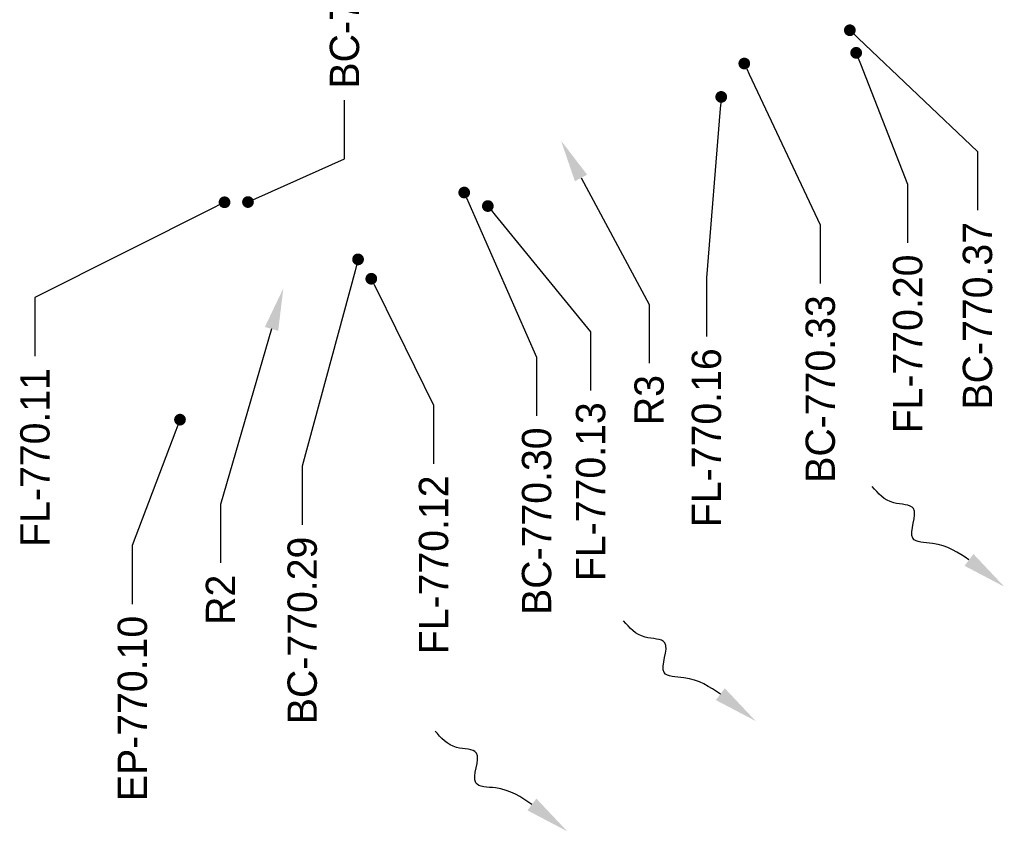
# Model space of a CAD drawing. Header units: feet. Extents: x -492 to 168779, y -198 to 321452.
# Tile 28 of 36: x 168730 to 168751, y 320925 to 320942. Entities that reach past the tile are written whole.
import ezdxf
from ezdxf import colors
from ezdxf.entities.mleader import LeaderData, LeaderLine
from ezdxf.math import Vec2, Vec3

# ---------------------------------------------------------------- set-up
doc = ezdxf.new("R2010")
doc.units = ezdxf.units.FT
doc.header["$MEASUREMENT"] = 0
doc.layers.add('PV_P_Text', color=8, linetype='Continuous')
doc.styles.get("Standard").update_dxf_attribs({"font": 'font31.shx'})

# ---------------------------------------------------------------- blocks, each defined once
blk = doc.blocks.new('_Dot')
at = {"color": 0, "linetype": 'ByBlock', "lineweight": -2}
blk.add_line((-0.5, 0), (-1, 0), dxfattribs=at)
at = {"color": 0, "linetype": 'ByBlock', "const_width": 0.5}
blk.add_lwpolyline([(-0.25, 0, 1), (0.25, 0, 1)], format="xyb", close=True, dxfattribs=at)

msp = doc.modelspace()

# ---------------------------------------------------------------- linework, layer by layer
at = {"layer": 'PV_P_Text'}
for points in [[(168750.69447, 320930.34177, -0.08037), (168749.9164, 320930.69424, -0.08037), (168749.4984, 320930.80365, -0.08037), (168749.51124, 320931.43784, -0.08037), (168749.08942, 320931.55899, -0.08037), (168748.63127, 320931.90644, -0.08037)], [(168745.39582, 320927.4794, -0.08037), (168744.61775, 320927.83187, -0.08037), (168744.19975, 320927.94128, -0.08037), (168744.21259, 320928.57548, -0.08037), (168743.79077, 320928.69663, -0.08037), (168743.33263, 320929.04407, -0.08037)], [(168741.37911, 320925.12968, -0.08037), (168740.60103, 320925.48215, -0.08037), (168740.18303, 320925.59156, -0.08037), (168740.19587, 320926.22575, -0.08037), (168739.77405, 320926.34691, -0.08037), (168739.31591, 320926.69435, -0.08037)]]:
    msp.add_spline(points, degree=3, dxfattribs=at)
for points in [[(168750.78965, 320930.46726, -0.08037), (168751.44744, 320929.77074, -0.08037), (168750.5993, 320930.21627, -0.08037)], [(168745.491, 320927.6049, -0.08037), (168746.14879, 320926.90838, -0.08037), (168745.30065, 320927.35391, -0.08037)], [(168741.47428, 320925.25517, -0.08037), (168742.13207, 320924.55866, -0.08037), (168741.28394, 320925.00419, -0.08037)]]:
    msp.add_solid(points, dxfattribs=at)

# ---------------------------------------------------------------- leaders
at = {"layer": 'PV_P_Text', "color": 7}
ml = msp.add_multileader_mtext('Standard', dxfattribs=at)
ml.set_content('BC-770.28', color=7)
ml.set_leader_properties()
ml.set_arrow_properties(name='DOT')
ml.build(insert=Vec2(0, 0))
ml.multileader.update_dxf_attribs({"text_right_attachment_type": 2, "dogleg_length": 0.25, "arrow_head_size": 0.25, "scale": 5})
ctx = ml.context
ctx.base_point, ctx.scale, ctx.char_height, ctx.arrow_head_size, ctx.landing_gap_size, ctx.plane_origin, ctx.plane_x_axis, ctx.plane_y_axis = Vec3(168737.38361, 320940.13569), 5, 0.625, 0.25, 0.25, Vec3(168743.05419, 320954.07419), Vec3(0, 1), Vec3(-1, 0)
ctx.right_attachment = 2
notes = []
notes.append((ctx, [(1, (1, 1, 0), (168737.38361, 320938.88569), (0, 1), 1.25, [(0, [(168735.32742, 320937.96801)], 0, [])])]))
ctx.mtext.insert, ctx.mtext.text_direction, ctx.mtext.rotation, ctx.mtext.flow_direction = Vec3(168737.07111, 320940.38569), Vec3(0, 1), 1.57079633, 5
ml = msp.add_multileader_mtext('Standard', dxfattribs=at)
ml.set_content('BC-770.37', color=7)
ml.set_leader_properties()
ml.set_arrow_properties(name='DOT')
ml.build(insert=Vec2(0, 0))
ml.multileader.update_dxf_attribs({"text_right_attachment_type": 2, "dogleg_length": 0.25, "arrow_head_size": 0.25, "scale": 5})
ctx = ml.context
ctx.base_point, ctx.scale, ctx.char_height, ctx.arrow_head_size, ctx.landing_gap_size, ctx.plane_origin, ctx.plane_x_axis, ctx.plane_y_axis = Vec3(168750.8755, 320932.54041), 5, 0.625, 0.25, 0.25, Vec3(168755.8817, 320957.73498), Vec3(0, 1), Vec3(-1, 0)
ctx.right_attachment, ctx.text_align_type = 2, 2
notes.append((ctx, [(0, (1, 1, 0), (168750.8755, 320939.0424), (0, -1), 1.25, [(0, [(168748.15493, 320941.62879)], 0, [])])]))
ctx.mtext.insert, ctx.mtext.text_direction, ctx.mtext.rotation, ctx.mtext.alignment, ctx.mtext.flow_direction = Vec3(168750.563, 320937.5424), Vec3(0, 1), 1.57079633, 3, 5
ml = msp.add_multileader_mtext('Standard', dxfattribs=at)
ml.set_content('FL-770.20', color=7)
ml.set_leader_properties()
ml.set_arrow_properties(name='DOT')
ml.build(insert=Vec2(0, 0))
ml.multileader.update_dxf_attribs({"text_right_attachment_type": 2, "dogleg_length": 0.25, "arrow_head_size": 0.25, "scale": 5})
ctx = ml.context
ctx.base_point, ctx.scale, ctx.char_height, ctx.arrow_head_size, ctx.landing_gap_size, ctx.plane_origin, ctx.plane_x_axis, ctx.plane_y_axis = Vec3(168749.38675, 320931.95104), 5, 0.625, 0.25, 0.25, Vec3(168756.01621, 320957.25341), Vec3(0, 1), Vec3(-1, 0)
ctx.right_attachment, ctx.text_align_type = 2, 2
notes.append((ctx, [(0, (1, 1, 0), (168749.38675, 320938.34886), (0, -1), 1.25, [(0, [(168748.28944, 320941.14723)], 0, [])])]))
ctx.mtext.insert, ctx.mtext.text_direction, ctx.mtext.rotation, ctx.mtext.alignment, ctx.mtext.flow_direction = Vec3(168749.07425, 320936.84886), Vec3(0, 1), 1.57079633, 3, 5
ml = msp.add_multileader_mtext('Standard', dxfattribs=at)
ml.set_content('BC-770.33', color=7)
ml.set_leader_properties()
ml.set_arrow_properties(name='DOT')
ml.build(insert=Vec2(0, 0))
ml.multileader.update_dxf_attribs({"text_right_attachment_type": 2, "dogleg_length": 0.25, "arrow_head_size": 0.25, "scale": 5})
ctx = ml.context
ctx.base_point, ctx.scale, ctx.char_height, ctx.arrow_head_size, ctx.landing_gap_size, ctx.plane_origin, ctx.plane_x_axis, ctx.plane_y_axis = Vec3(168747.52475, 320931.00425), 5, 0.625, 0.25, 0.25, Vec3(168753.13461, 320956.84575), Vec3(0, 1), Vec3(-1, 0)
ctx.right_attachment, ctx.text_align_type = 2, 2
notes.append((ctx, [(0, (1, 1, 0), (168747.52475, 320937.48143), (0, -1), 1.25, [(0, [(168745.90585, 320940.91925)], 0, [])])]))
ctx.mtext.insert, ctx.mtext.text_direction, ctx.mtext.rotation, ctx.mtext.alignment, ctx.mtext.flow_direction = Vec3(168747.21225, 320935.98143), Vec3(0, 1), 1.57079633, 3, 5
ml = msp.add_multileader_mtext('Standard', dxfattribs=at)
ml.set_content('FL-770.16', color=7)
ml.set_leader_properties()
ml.set_arrow_properties(name='DOT')
ml.build(insert=Vec2(0, 0))
ml.multileader.update_dxf_attribs({"text_right_attachment_type": 2, "dogleg_length": 0.25, "arrow_head_size": 0.25, "scale": 5})
ctx = ml.context
ctx.base_point, ctx.scale, ctx.char_height, ctx.arrow_head_size, ctx.landing_gap_size, ctx.plane_origin, ctx.plane_x_axis, ctx.plane_y_axis = Vec3(168745.0979, 320930.20603), 5, 0.625, 0.25, 0.25, Vec3(168753.14056, 320956.31446), Vec3(0, 1), Vec3(-1, 0)
ctx.right_attachment, ctx.text_align_type = 2, 2
notes.append((ctx, [(0, (1, 1, 0), (168745.0979, 320936.35087), (0, -1), 1.25, [(0, [(168745.41379, 320940.20827)], 0, [])])]))
ctx.mtext.insert, ctx.mtext.text_direction, ctx.mtext.rotation, ctx.mtext.alignment, ctx.mtext.flow_direction = Vec3(168744.7854, 320934.85087), Vec3(0, 1), 1.57079633, 3, 5
ml = msp.add_multileader_mtext('Standard', dxfattribs=at)
ml.set_content('R3', color=7)
ml.set_leader_properties()
ml.build(insert=Vec2(0, 0))
ml.multileader.update_dxf_attribs({"text_right_attachment_type": 2, "dogleg_length": 0.25, "arrow_head_size": 0.9, "scale": 5})
ctx = ml.context
ctx.base_point, ctx.scale, ctx.char_height, ctx.arrow_head_size, ctx.landing_gap_size, ctx.plane_origin, ctx.plane_x_axis, ctx.plane_y_axis = Vec3(168743.87612, 320932.98011), 5, 0.625, 0.9, 0.25, Vec3(168751.70279, 320951.34457), Vec3(0, 1), Vec3(-1, 0)
ctx.right_attachment, ctx.text_align_type = 2, 2
notes.append((ctx, [(0, (1, 1, 0), (168743.87612, 320935.7817), (0, -1), 1.25, [(0, [(168741.99977, 320939.27446)], 0, [])])]))
ctx.mtext.insert, ctx.mtext.text_direction, ctx.mtext.rotation, ctx.mtext.alignment, ctx.mtext.flow_direction = Vec3(168743.56362, 320934.2817), Vec3(0, 1), 1.57079633, 3, 5
ml = msp.add_multileader_mtext('Standard', dxfattribs=at)
ml.set_content('BC-770.30', color=7)
ml.set_leader_properties()
ml.set_arrow_properties(name='DOT')
ml.build(insert=Vec2(0, 0))
ml.multileader.update_dxf_attribs({"text_right_attachment_type": 2, "dogleg_length": 0.25, "arrow_head_size": 0.25, "scale": 5})
ctx = ml.context
ctx.base_point, ctx.scale, ctx.char_height, ctx.arrow_head_size, ctx.landing_gap_size, ctx.plane_origin, ctx.plane_x_axis, ctx.plane_y_axis = Vec3(168741.47794, 320928.17243), 5, 0.625, 0.25, 0.25, Vec3(168747.36093, 320954.74594), Vec3(0, 1), Vec3(-1, 0)
ctx.right_attachment, ctx.text_align_type = 2, 2
notes.append((ctx, [(0, (1, 1, 0), (168741.47794, 320934.66449), (0, -1), 1.25, [(0, [(168739.93629, 320938.17051)], 0, [])])]))
ctx.mtext.insert, ctx.mtext.text_direction, ctx.mtext.rotation, ctx.mtext.alignment, ctx.mtext.flow_direction = Vec3(168741.16544, 320933.16449), Vec3(0, 1), 1.57079633, 3, 5
ml = msp.add_multileader_mtext('Standard', dxfattribs=at)
ml.set_content('FL-770.11', color=7)
ml.set_leader_properties()
ml.set_arrow_properties(name='DOT')
ml.build(insert=Vec2(0, 0))
ml.multileader.update_dxf_attribs({"text_right_attachment_type": 2, "dogleg_length": 0.25, "arrow_head_size": 0.25, "scale": 5})
ctx = ml.context
ctx.base_point, ctx.scale, ctx.char_height, ctx.arrow_head_size, ctx.landing_gap_size, ctx.plane_origin, ctx.plane_x_axis, ctx.plane_y_axis = Vec3(168730.78538, 320930.00896), 5, 0.625, 0.25, 0.25, Vec3(168742.55422, 320954.06871), Vec3(0, 1), Vec3(-1, 0)
ctx.right_attachment, ctx.text_align_type = 2, 2
notes.append((ctx, [(0, (1, 1, 0), (168730.78538, 320935.93059), (0, -1), 1.25, [(0, [(168734.82745, 320937.96252)], 0, [])])]))
ctx.mtext.insert, ctx.mtext.text_direction, ctx.mtext.rotation, ctx.mtext.alignment, ctx.mtext.flow_direction = Vec3(168730.47288, 320934.43059), Vec3(0, 1), 1.57079633, 3, 5
ml = msp.add_multileader_mtext('Standard', dxfattribs=at)
ml.set_content('FL-770.13', color=7)
ml.set_leader_properties()
ml.set_arrow_properties(name='DOT')
ml.build(insert=Vec2(0, 0))
ml.multileader.update_dxf_attribs({"text_right_attachment_type": 2, "dogleg_length": 0.25, "arrow_head_size": 0.25, "scale": 5})
ctx = ml.context
ctx.base_point, ctx.scale, ctx.char_height, ctx.arrow_head_size, ctx.landing_gap_size, ctx.plane_origin, ctx.plane_x_axis, ctx.plane_y_axis = Vec3(168742.62927, 320929.05601), 5, 0.625, 0.25, 0.25, Vec3(168748.16631, 320953.98871), Vec3(0, 1), Vec3(-1, 0)
ctx.right_attachment, ctx.text_align_type = 2, 2
notes.append((ctx, [(0, (1, 1, 0), (168742.62927, 320935.20085), (0, -1), 1.25, [(0, [(168740.43954, 320937.88252)], 0, [])])]))
ctx.mtext.insert, ctx.mtext.text_direction, ctx.mtext.rotation, ctx.mtext.alignment, ctx.mtext.flow_direction = Vec3(168742.31677, 320933.70085), Vec3(0, 1), 1.57079633, 3, 5
ml = msp.add_multileader_mtext('Standard', dxfattribs=at)
ml.set_content('BC-770.29', color=7)
ml.set_leader_properties()
ml.set_arrow_properties(name='DOT')
ml.build(insert=Vec2(0, 0))
ml.multileader.update_dxf_attribs({"text_right_attachment_type": 2, "dogleg_length": 0.25, "arrow_head_size": 0.25, "scale": 5})
ctx = ml.context
ctx.base_point, ctx.scale, ctx.char_height, ctx.arrow_head_size, ctx.landing_gap_size, ctx.plane_origin, ctx.plane_x_axis, ctx.plane_y_axis = Vec3(168736.48223, 320925.88979), 5, 0.625, 0.25, 0.25, Vec3(168745.4005, 320952.85226), Vec3(0, 1), Vec3(-1, 0)
ctx.right_attachment, ctx.text_align_type = 2, 2
notes.append((ctx, [(0, (1, 1, 0), (168736.48223, 320932.33721), (0, -1), 1.25, [(0, [(168737.67373, 320936.74607)], 0, [])])]))
ctx.mtext.insert, ctx.mtext.text_direction, ctx.mtext.rotation, ctx.mtext.alignment, ctx.mtext.flow_direction = Vec3(168736.16973, 320930.83721), Vec3(0, 1), 1.57079633, 3, 5
ml = msp.add_multileader_mtext('Standard', dxfattribs=at)
ml.set_content('FL-770.12', color=7)
ml.set_leader_properties()
ml.set_arrow_properties(name='DOT')
ml.build(insert=Vec2(0, 0))
ml.multileader.update_dxf_attribs({"text_right_attachment_type": 2, "dogleg_length": 0.25, "arrow_head_size": 0.25, "scale": 5})
ctx = ml.context
ctx.base_point, ctx.scale, ctx.char_height, ctx.arrow_head_size, ctx.landing_gap_size, ctx.plane_origin, ctx.plane_x_axis, ctx.plane_y_axis = Vec3(168739.28174, 320927.51142), 5, 0.625, 0.25, 0.25, Vec3(168745.68264, 320952.43946), Vec3(0, 1), Vec3(-1, 0)
ctx.right_attachment, ctx.text_align_type = 2, 2
notes.append((ctx, [(0, (1, 1, 0), (168739.28174, 320933.64138), (0, -1), 1.25, [(0, [(168737.95587, 320936.33328)], 0, [])])]))
ctx.mtext.insert, ctx.mtext.text_direction, ctx.mtext.rotation, ctx.mtext.alignment, ctx.mtext.flow_direction = Vec3(168738.96924, 320932.14138), Vec3(0, 1), 1.57079633, 3, 5
ml = msp.add_multileader_mtext('Standard', dxfattribs=at)
ml.set_content('R2', color=7)
ml.set_leader_properties()
ml.build(insert=Vec2(0, 0))
ml.multileader.update_dxf_attribs({"text_right_attachment_type": 2, "dogleg_length": 0.25, "arrow_head_size": 0.9, "scale": 5})
ctx = ml.context
ctx.base_point, ctx.scale, ctx.char_height, ctx.arrow_head_size, ctx.landing_gap_size, ctx.plane_origin, ctx.plane_x_axis, ctx.plane_y_axis = Vec3(168734.74108, 320928.73938), 5, 0.625, 0.9, 0.25, Vec3(168744.05713, 320946.921), Vec3(0, 1), Vec3(-1, 0)
ctx.right_attachment, ctx.text_align_type = 2, 2
notes.append((ctx, [(0, (1, 1, 0), (168734.74108, 320931.52609), (0, -1), 1.25, [(0, [(168736.08058, 320936.1291)], 0, [])])]))
ctx.mtext.insert, ctx.mtext.text_direction, ctx.mtext.rotation, ctx.mtext.alignment, ctx.mtext.flow_direction = Vec3(168734.42858, 320930.02609), Vec3(0, 1), 1.57079633, 3, 5
ml = msp.add_multileader_mtext('Standard', dxfattribs=at)
ml.set_content('EP-770.10', color=7)
ml.set_leader_properties()
ml.set_arrow_properties(name='DOT')
ml.build(insert=Vec2(0, 0))
ml.multileader.update_dxf_attribs({"text_right_attachment_type": 2, "dogleg_length": 0.25, "arrow_head_size": 0.25, "scale": 5})
ctx = ml.context
ctx.base_point, ctx.scale, ctx.char_height, ctx.arrow_head_size, ctx.landing_gap_size, ctx.plane_origin, ctx.plane_x_axis, ctx.plane_y_axis = Vec3(168732.86229, 320924.44648), 5, 0.625, 0.25, 0.25, Vec3(168741.34903, 320940.25343), Vec3(0, 1), Vec3(-1, 0)
ctx.right_attachment, ctx.text_align_type = 2, 2
notes.append((ctx, [(0, (1, 1, 0), (168732.86229, 320930.65085), (0, -1), 1.25, [(0, [(168733.87822, 320933.33049)], 0, [])])]))
ctx.mtext.insert, ctx.mtext.text_direction, ctx.mtext.rotation, ctx.mtext.alignment, ctx.mtext.flow_direction = Vec3(168732.54979, 320929.15085), Vec3(0, 1), 1.57079633, 3, 5
for ctx, leaders in notes:
    for number, flags, end, landing, length, lines in leaders:
        leader = LeaderData()
        leader.index, (leader.has_last_leader_line, leader.has_dogleg_vector, leader.attachment_direction) = number, flags
        leader.last_leader_point, leader.dogleg_vector, leader.dogleg_length = Vec3(end), Vec3(landing), length
        for number, points, colour, breaks in lines:
            line = LeaderLine()
            line.index, line.vertices, line.color, line.breaks = number, Vec3.list(points), colors.encode_raw_color(colour), breaks
            leader.lines.append(line)
        ctx.leaders.append(leader)

doc.saveas('drawing.dxf')
